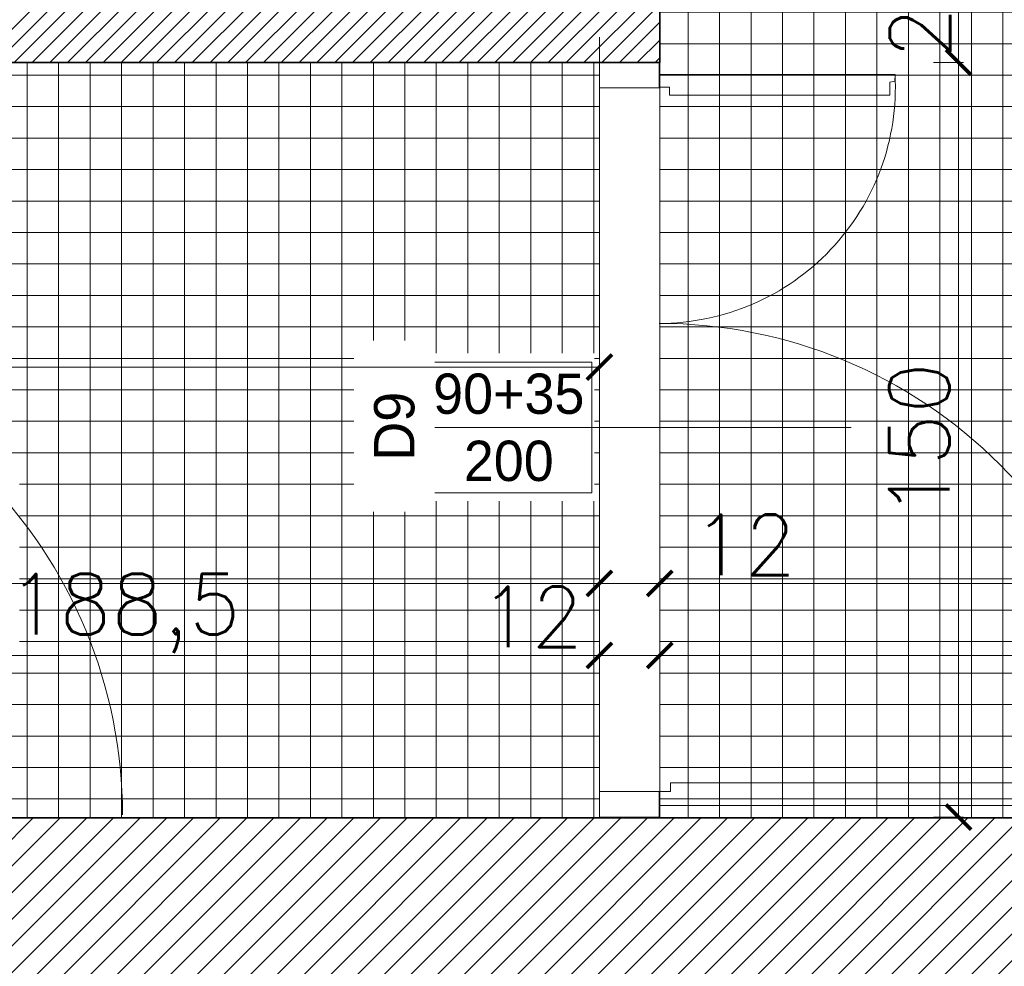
# Model space of a CAD drawing. Header units: millimetres. Extents: x -587 to 33545, y -26688 to 22494.
# Tile 170 of 256: x 10967 to 11163, y 10379 to 10567. Entities that reach past the tile are written whole.
import ezdxf
from ezdxf.lldxf.tags import DXFTag

# ---------------------------------------------------------------- set-up
doc = ezdxf.new("R2010")
doc.units = ezdxf.units.MM
doc.header["$MEASUREMENT"] = 0
for name, color, linetype, lineweight in [('A_istniejące ściany', 7, 'Continuous', 35), ('A_l.przerywana', 250, 'ICAD_ISO03W100', 9), ('A_opisy', 166, 'Continuous', 15), ('A_projektowane sciany', 5, 'Continuous', 35), ('A_ściany projektowane', 5, 'Continuous', 35), ('l.przerywana', 104, 'ICAD_ISO03W100', 5), ('l.wypełnien', 253, 'Continuous', 5), ('Nowe_820-G Rysunki Obrazki_Nr_pióra__23', 7, 'Continuous', 15), ('wymiarowanie', 176, 'Continuous', 9)]:
    doc.layers.add(name, color=color, linetype=linetype, lineweight=lineweight)
doc.layers.add('stolarka', color=1, linetype='Continuous')
doc.styles.add('styl2', font='simplex.shx')
tags = doc.linetypes.add('ICAD_ISO03W100', pattern=[30, 12, -18]).pattern_tags.tags
tags[6:7] = [DXFTag(74, 4), DXFTag(75, 0), DXFTag(340, '0'), DXFTag(46, 1.0), DXFTag(50, 0.0), DXFTag(44, 0.0), DXFTag(45, 0.0)]
tags[4:5] = [DXFTag(74, 4), DXFTag(75, 0), DXFTag(340, '0'), DXFTag(46, 1.0), DXFTag(50, 0.0), DXFTag(44, 0.0), DXFTag(45, 0.0)]
doc.dimstyles.new('Skala 1-50', dxfattribs={"dimtxt": 12, "dimasz": 5, "dimexe": 1, "dimexo": 1, "dimgap": 1.5, "dimtad": 1, "dimdec": 1, "dimrnd": 0.5, "dimtxsty": 'styl2', "dimblk": 'ARCHTICK', "dimcen": 5, "dimadec": 0, "dimazin": 0, "dimtfac": 1, "dimtdec": 1, "dimtmove": 1, "dimatfit": 3, "dimldrblk": 'ARCHTICK', "dimfxl": 5, "dimfxlon": 1, "dimlwd": -1, "dimlwe": -1, "dimarcsym": 0})
pattern_1 = [(90, (0, 6.0705), (-6.25, 4e-16), []), (180, (0, 6.0705), (-8e-16, -6.25), [])]

# ---------------------------------------------------------------- blocks, each defined once
blk = doc.blocks.new('_ArchTick')
at = {"color": 0, "linetype": 'ByBlock', "const_width": 0.15}
blk.add_lwpolyline([(-0.5, -0.5), (0.5, 0.5)], dxfattribs=at)
blk = doc.blocks.new('*D5850')
at = {"layer": 'Defpoints', "color": 0}
for p in [(11082.39, 10478.89), (9748.23, 10476.62), (11082.39, 10455.14)]:
    blk.add_point(p, dxfattribs=at)
at = {"layer": 'wymiarowanie', "color": 0}
for p, q in [((9748.23, 10460.14), (9748.23, 10454.14)), ((11082.39, 10460.14), (11082.39, 10454.14)), ((9748.23, 10455.14), (11082.39, 10455.14))]:
    blk.add_line(p, q, dxfattribs=at)
at = {"layer": 'wymiarowanie', "color": 0, "xscale": 5, "yscale": 5, "zscale": 5, "rotation": 180}
blk.add_blockref('_ArchTick', (9748.23, 10455.14), dxfattribs=at)
at = {"layer": 'wymiarowanie', "color": 0, "xscale": 5, "yscale": 5, "zscale": 5}
blk.add_blockref('_ArchTick', (11082.39, 10455.14), dxfattribs=at)
at = {"layer": 'wymiarowanie', "color": 0, "insert": (10365.34, 10462.53), "char_height": 12, "attachment_point": 5, "style": 'styl2'}
blk.add_mtext('1334', dxfattribs=at)
blk = doc.blocks.new('*D5851')
at = {"layer": 'Defpoints', "color": 0}
for p in [(11082.39, 10478.89), (11094.39, 10478.82), (11094.39, 10455.14)]:
    blk.add_point(p, dxfattribs=at)
at = {"layer": 'wymiarowanie', "color": 0}
for p, q in [((11082.39, 10460.14), (11082.39, 10454.14)), ((11094.39, 10460.14), (11094.39, 10454.14)), ((11082.39, 10455.14), (11094.39, 10455.14)), ((11094.39, 10455.14), (11120.45, 10455.14))]:
    blk.add_line(p, q, dxfattribs=at)
at = {"layer": 'wymiarowanie', "color": 0, "xscale": 5, "yscale": 5, "zscale": 5, "rotation": 180}
blk.add_blockref('_ArchTick', (11082.39, 10455.14), dxfattribs=at)
at = {"layer": 'wymiarowanie', "color": 0, "xscale": 5, "yscale": 5, "zscale": 5}
blk.add_blockref('_ArchTick', (11094.39, 10455.14), dxfattribs=at)
at = {"layer": 'wymiarowanie', "color": 0, "insert": (11111.18, 10462.79), "char_height": 12, "attachment_point": 5, "style": 'styl2'}
blk.add_mtext('12', dxfattribs=at)
blk = doc.blocks.new('*D5852')
at = {"layer": 'Defpoints', "color": 0}
for p in [(11401.42, 10484.93), (11094.39, 10478.82), (11401.42, 10455.14)]:
    blk.add_point(p, dxfattribs=at)
at = {"layer": 'wymiarowanie', "color": 0}
for p, q in [((11094.39, 10460.14), (11094.39, 10454.14)), ((11401.42, 10460.14), (11401.42, 10454.14)), ((11094.39, 10455.14), (11401.42, 10455.14))]:
    blk.add_line(p, q, dxfattribs=at)
at = {"layer": 'wymiarowanie', "color": 0, "xscale": 5, "yscale": 5, "zscale": 5, "rotation": 180}
blk.add_blockref('_ArchTick', (11094.39, 10455.14), dxfattribs=at)
at = {"layer": 'wymiarowanie', "color": 0, "xscale": 5, "yscale": 5, "zscale": 5}
blk.add_blockref('_ArchTick', (11401.42, 10455.14), dxfattribs=at)
at = {"layer": 'wymiarowanie', "color": 0, "insert": (11247.9, 10462.94), "char_height": 12, "attachment_point": 5, "style": 'styl2'}
blk.add_mtext('307', dxfattribs=at)
blk = doc.blocks.new('*D6033')
at = {"layer": 'Defpoints', "color": 0}
for p in [(10646.19, 10541.53), (11082.39, 10535.59), (11082.39, 10498.08)]:
    blk.add_point(p, dxfattribs=at)
at = {"layer": 'wymiarowanie', "color": 0}
for p, q in [((10646.19, 10503.08), (10646.19, 10497.08)), ((11082.39, 10503.08), (11082.39, 10497.08)), ((10646.19, 10498.08), (11082.39, 10498.08))]:
    blk.add_line(p, q, dxfattribs=at)
at = {"layer": 'wymiarowanie', "color": 0, "xscale": 5, "yscale": 5, "zscale": 5, "rotation": 180}
blk.add_blockref('_ArchTick', (10646.19, 10498.08), dxfattribs=at)
at = {"layer": 'wymiarowanie', "color": 0, "xscale": 5, "yscale": 5, "zscale": 5}
blk.add_blockref('_ArchTick', (11082.39, 10498.08), dxfattribs=at)
at = {"layer": 'wymiarowanie', "color": 0, "insert": (10927.51, 10505.88), "char_height": 12, "attachment_point": 5, "style": 'styl2'}
blk.add_mtext('436', dxfattribs=at)
blk = doc.blocks.new('*D6060')
at = {"layer": 'Defpoints', "color": 0}
for p in [(11082.39, 10440.84), (11082.39, 10431.64), (10893.66, 10408.59)]:
    blk.add_point(p, dxfattribs=at)
at = {"layer": 'wymiarowanie', "color": 0}
for p, q in [((10893.66, 10435.84), (10893.66, 10441.84)), ((11082.39, 10435.84), (11082.39, 10441.84)), ((10893.66, 10440.84), (11082.39, 10440.84))]:
    blk.add_line(p, q, dxfattribs=at)
at = {"layer": 'wymiarowanie', "color": 0, "xscale": 5, "yscale": 5, "zscale": 5, "rotation": 180}
blk.add_blockref('_ArchTick', (10893.66, 10440.84), dxfattribs=at)
at = {"layer": 'wymiarowanie', "color": 0, "xscale": 5, "yscale": 5, "zscale": 5}
blk.add_blockref('_ArchTick', (11082.39, 10440.84), dxfattribs=at)
at = {"layer": 'wymiarowanie', "color": 0, "insert": (10988.02, 10449.19), "char_height": 12, "attachment_point": 5, "style": 'styl2'}
blk.add_mtext('188,5', dxfattribs=at)
blk = doc.blocks.new('*D6061')
at = {"layer": 'Defpoints', "color": 0}
for p in [(11094.39, 10440.84), (11082.39, 10431.64), (11094.39, 10427.71)]:
    blk.add_point(p, dxfattribs=at)
at = {"layer": 'wymiarowanie', "color": 0}
for p, q in [((11082.39, 10435.84), (11082.39, 10441.84)), ((11094.39, 10435.84), (11094.39, 10441.84)), ((11082.39, 10440.84), (11094.39, 10440.84))]:
    blk.add_line(p, q, dxfattribs=at)
at = {"layer": 'wymiarowanie', "color": 0, "xscale": 5, "yscale": 5, "zscale": 5, "rotation": 180}
blk.add_blockref('_ArchTick', (11082.39, 10440.84), dxfattribs=at)
at = {"layer": 'wymiarowanie', "color": 0, "xscale": 5, "yscale": 5, "zscale": 5}
blk.add_blockref('_ArchTick', (11094.39, 10440.84), dxfattribs=at)
at = {"layer": 'wymiarowanie', "color": 0, "insert": (11068.87, 10448.49), "char_height": 12, "attachment_point": 5, "style": 'styl2'}
blk.add_mtext('12', dxfattribs=at)
blk = doc.blocks.new('*D6062')
at = {"layer": 'Defpoints', "color": 0}
for p in [(11291.35, 10440.84), (11094.39, 10427.71), (11291.35, 10408.59)]:
    blk.add_point(p, dxfattribs=at)
at = {"layer": 'wymiarowanie', "color": 0}
for p, q in [((11094.39, 10435.84), (11094.39, 10441.84)), ((11291.35, 10435.84), (11291.35, 10441.84)), ((11094.39, 10440.84), (11291.35, 10440.84))]:
    blk.add_line(p, q, dxfattribs=at)
at = {"layer": 'wymiarowanie', "color": 0, "xscale": 5, "yscale": 5, "zscale": 5, "rotation": 180}
blk.add_blockref('_ArchTick', (11094.39, 10440.84), dxfattribs=at)
at = {"layer": 'wymiarowanie', "color": 0, "xscale": 5, "yscale": 5, "zscale": 5}
blk.add_blockref('_ArchTick', (11291.35, 10440.84), dxfattribs=at)
at = {"layer": 'wymiarowanie', "color": 0, "insert": (11192.87, 10448.64), "char_height": 12, "attachment_point": 5, "style": 'styl2'}
blk.add_mtext('197', dxfattribs=at)
blk = doc.blocks.new('*D6267')
at = {"layer": 'Defpoints', "color": 0}
for p in [(11094.39, 10558.59), (11153.71, 10558.59), (11094.24, 10408.71)]:
    blk.add_point(p, dxfattribs=at)
at = {"layer": 'wymiarowanie', "color": 0}
for p, q in [((11148.71, 10558.59), (11154.71, 10558.59)), ((11153.71, 10408.71), (11153.71, 10558.59)), ((11148.71, 10408.71), (11154.71, 10408.71))]:
    blk.add_line(p, q, dxfattribs=at)
at = {"layer": 'wymiarowanie', "color": 0, "xscale": 5, "yscale": 5, "zscale": 5}
for p, rotation in [((11153.71, 10558.59), 90), ((11153.71, 10408.71), 270)]:
    blk.add_blockref('_ArchTick', p, dxfattribs=dict(at, rotation=rotation))
at = {"layer": 'wymiarowanie', "color": 0, "insert": (11145.91, 10483.65), "char_height": 12, "attachment_point": 5, "rotation": 90, "style": 'styl2'}
blk.add_mtext('150', dxfattribs=at)
blk = doc.blocks.new('*D6268')
at = {"layer": 'Defpoints', "color": 0}
for p in [(11094.39, 10580.59), (11153.71, 10580.59), (11094.39, 10558.59)]:
    blk.add_point(p, dxfattribs=at)
at = {"layer": 'wymiarowanie', "color": 0}
for p, q in [((11148.71, 10580.59), (11154.71, 10580.59)), ((11153.71, 10558.59), (11153.71, 10580.59)), ((11148.71, 10558.59), (11154.71, 10558.59))]:
    blk.add_line(p, q, dxfattribs=at)
at = {"layer": 'wymiarowanie', "color": 0, "xscale": 5, "yscale": 5, "zscale": 5}
for p, rotation in [((11153.71, 10580.59), 90), ((11153.71, 10558.59), 270)]:
    blk.add_blockref('_ArchTick', p, dxfattribs=dict(at, rotation=rotation))
at = {"layer": 'wymiarowanie', "color": 0, "insert": (11146.06, 10569.59), "char_height": 12, "attachment_point": 5, "rotation": 90, "style": 'styl2'}
blk.add_mtext('22', dxfattribs=at)

msp = doc.modelspace()

# ---------------------------------------------------------------- hatches: boundary and pattern name
at = {"layer": 'l.wypełnien'}
h = msp.add_hatch(dxfattribs=at)
h.set_pattern_fill('ANSI37', color=254, scale=50, angle=45, style=0)
h.set_pattern_definition(pattern_1)
h.paths.add_polyline_path([(11094.39, 10798.06), (11401.42, 10798.06), (11401.42, 10408.59), (11094.39, 10408.59)])
h.paths.add_polyline_path([(11175.12, 10581.01), (11339.86, 10581.01), (11339.86, 10601.28), (11175.12, 10601.28)], flags=16)
h.paths.add_polyline_path([(11175.12, 10560.73), (11339.86, 10560.73), (11339.86, 10581.01), (11175.12, 10581.01)], flags=16)
h.paths.add_polyline_path([(11258.28, 10634.55), (11175.12, 10634.55), (11175.12, 10601.28), (11258.28, 10601.28)], flags=16)
h.paths.add_polyline_path([(11590.93, 10840.39), (11169.43, 10840.39), (11169.43, 11000.39), (11590.93, 11000.39)])
h.paths.add_polyline_path([(11340.41, 10876.03), (11505.14, 10876.03), (11505.14, 10896.31), (11340.41, 10896.31)], flags=16)
h.paths.add_polyline_path([(11340.41, 10896.31), (11505.14, 10896.31), (11505.14, 10916.58), (11340.41, 10916.58)], flags=16)
h.paths.add_polyline_path([(11423.57, 10949.85), (11340.41, 10949.85), (11340.41, 10916.58), (11423.57, 10916.58)], flags=16)
h.paths.add_polyline_path([(11559.93, 10942.39), (11546.93, 10942.39), (11546.93, 10916.39), (11559.93, 10916.39)], flags=16)
h.paths.add_polyline_path([(11585.93, 10929.39), (11559.93, 10929.39), (11559.93, 10916.39), (11585.93, 10916.39)], flags=16)
h.paths.add_polyline_path([(11585.93, 10942.39), (11559.93, 10942.39), (11559.93, 10929.39), (11585.93, 10929.39)], flags=16)
h.paths.add_polyline_path([(11191.45, 10840.39), (11391.26, 10840.39), (11391.26, 10798.06), (11191.45, 10798.06)])
h = msp.add_hatch(dxfattribs=at)
h.set_pattern_fill('ANSI31', color=5, scale=20, style=0)
h.set_pattern_definition([(45, (0, 6.0705), (-1.76776695, 1.76776695), [])])
h.paths.add_polyline_path([(10646.19, 10558.59), (10646.19, 10570.59), (10842.47, 10570.59), (10842.47, 10580.59), (10854.47, 10580.59), (10854.47, 10570.59), (11082.39, 10570.59), (11082.53, 10580.65), (11094.39, 10580.65), (11094.39, 10558.59), (10854.92, 10558.59)])
h.paths.add_polyline_path([(10842.47, 10682.59), (10854.47, 10682.59), (10854.47, 10798.06), (10842.47, 10798.06)])
h.paths.add_polyline_path([(10670.47, 10703.06), (10682.47, 10703.06), (10682.47, 10798.06), (10670.47, 10798.06)])
h.paths.add_polyline_path([(11082.39, 10735.53), (11094.39, 10735.53), (11094.39, 10798.06), (11082.39, 10798.06)])
h = msp.add_hatch(dxfattribs=at)
h.set_pattern_fill('ANSI37', color=254, scale=50, angle=45, style=0)
h.set_pattern_definition(pattern_1)
h.paths.add_polyline_path([(11082.39, 10408.71), (9748.23, 10408.71), (9748.23, 10558.59), (11082.39, 10558.59)])
h.paths.add_polyline_path([(10967.23, 10460.22), (10802.49, 10460.22), (10802.49, 10439.95), (10967.23, 10439.95)], flags=16)
h.paths.add_polyline_path([(10967.23, 10480.5), (10885.65, 10480.5), (10802.49, 10480.5), (10802.49, 10460.22), (10967.23, 10460.22)], flags=16)
h.paths.add_polyline_path([(10552.67, 10506.2), (10471.1, 10506.2), (10387.94, 10506.2), (10387.94, 10485.93), (10552.67, 10485.93)], flags=16)
h.paths.add_polyline_path([(10552.67, 10485.93), (10387.94, 10485.93), (10387.94, 10465.65), (10552.67, 10465.65)], flags=16)
h.paths.add_polyline_path([(10885.65, 10513.76), (10802.49, 10513.76), (10802.49, 10480.5), (10885.65, 10480.5)], flags=16)
h.paths.add_polyline_path([(10471.1, 10539.47), (10387.94, 10539.47), (10387.94, 10506.2), (10471.1, 10506.2)], flags=16)
h.paths.add_polyline_path([(10137.67, 10524.15, 0.414214), (10130.59, 10524.15), (10116.45, 10510, 0.414214), (10116.45, 10502.93), (10130.59, 10488.79, 0.414214), (10137.67, 10488.79), (10151.81, 10502.93, 0.414214), (10151.81, 10510)], flags=16)
h.paths.add_polyline_path([(10330.53, 10472.91, 0.414214), (10323.46, 10472.91), (10309.32, 10458.77, 0.414214), (10309.32, 10451.7), (10323.46, 10437.56, 0.414214), (10330.53, 10437.56), (10344.68, 10451.7, 0.414214), (10344.68, 10458.77)], flags=16)
h.paths.add_polyline_path([(11080.91, 10486.09), (11047.58, 10486.09), (11047.58, 10473.09), (11080.91, 10473.09)], flags=16)
h.paths.add_polyline_path([(11080.91, 10499.09), (11047.58, 10499.09), (11047.58, 10486.09), (11080.91, 10486.09)], flags=16)
h.paths.add_polyline_path([(9951.23, 10551.89), (9938.23, 10551.89), (9938.23, 10525.89), (9951.23, 10525.89)], flags=16)
h.paths.add_polyline_path([(9964.23, 10551.89), (9951.23, 10551.89), (9951.23, 10525.89), (9964.23, 10525.89)], flags=16)
h.paths.add_polyline_path([(10608.19, 10551.89), (10595.19, 10551.89), (10595.19, 10525.89), (10608.19, 10525.89)], flags=16)
h.paths.add_polyline_path([(11047.58, 10499.09), (11034.58, 10499.09), (11034.58, 10473.09), (11047.58, 10473.09), (11047.58, 10486.09)], flags=16)
h.paths.add_polyline_path([(9964.23, 10525.89), (9951.23, 10525.89), (9938.23, 10525.89), (9938.23, 10512.89), (9964.23, 10512.89)], flags=16)
h.paths.add_polyline_path([(10608.19, 10525.89), (10595.19, 10525.89), (10582.19, 10525.89), (10582.19, 10512.89), (10608.19, 10512.89)], flags=16)
h.paths.add_polyline_path([(10595.19, 10551.89), (10582.19, 10551.89), (10582.19, 10525.89), (10595.19, 10525.89)], flags=16)
h = msp.add_hatch(dxfattribs=at)
h.set_pattern_fill('ANSI31', color=256, scale=30, style=0)
h.set_pattern_definition([(45, (0, 6.0705), (-2.6516504, 2.6516504), [])])
h.paths.add_polyline_path([(10913.66, 10408.59), (10997.39, 10408.59), (11117.42, 10408.59), (11176.61, 10408.59), (11176.61, 10407.53), (11164.43, 10407.53), (11164.43, 10405.21), (11180.1, 10405.21), (11180.1, 10408.59), (11291.35, 10408.59), (11291.35, 10365.41), (11212.91, 10365.41), (11212.91, 10287.41), (11174.51, 10287.41), (11174.51, 10365.41), (11117.42, 10365.41), (10913.66, 10365.41)])
h.paths.add_polyline_path([(11186.51, 10332.41), (11186.51, 10353.41), (11200.91, 10353.41), (11200.91, 10332.41)], flags=16)
h.paths.add_polyline_path([(11186.51, 10332.41), (11186.51, 10353.41), (11200.91, 10353.41), (11200.91, 10332.41)], flags=0)
h.paths.add_polyline_path([(11186.51, 10299.41), (11186.51, 10320.41), (11200.91, 10320.41), (11200.91, 10299.41)], flags=16)
h.paths.add_polyline_path([(11186.51, 10299.41), (11186.51, 10320.41), (11200.91, 10320.41), (11200.91, 10299.41)], flags=0)
h.paths.add_polyline_path([(11234.13, 9745.65), (11234.13, 9788.83), (11199.91, 9788.83), (11199.91, 9818.83), (11174.51, 9818.83), (11174.51, 9788.83), (11128.02, 9788.83), (11128.02, 9745.65)])
h.paths.add_polyline_path([(10477.77, 9788.83), (10504.8, 9788.83), (10504.8, 9768.83), (10529.35, 9769.06), (10529.35, 9788.83), (10587.7, 9788.83), (10587.7, 9745.65), (10477.77, 9745.65)])
h.paths.add_polyline_path([(10783.28, 9745.65), (10783.28, 9788.83), (10737.7, 9788.83), (10737.7, 9745.65)])
h.paths.add_polyline_path([(10978.02, 9745.65), (10978.02, 9788.83), (10933.28, 9788.83), (10933.28, 9745.65)])
h.paths.add_polyline_path([(10769.66, 10365.41), (10771.66, 10365.41), (10771.66, 10408.59), (10736.26, 10408.59), (10736.26, 10365.41)])
h.paths.add_polyline_path([(10457.77, 9745.65), (10457.77, 9788.83), (10477.77, 9788.83), (10477.77, 9745.65), (10470.93, 9745.65)])
h.paths.add_polyline_path([(10771.66, 10365.41), (10771.66, 10408.59), (10791.66, 10408.59), (10791.66, 10365.41)])
h.paths.add_polyline_path([(10913.66, 10365.41), (10913.66, 10408.59), (10893.66, 10408.59), (10893.66, 10365.41)])
h.paths.add_polyline_path([(10504.8, 9768.83), (10504.8, 9788.83), (10529.35, 9788.83), (10529.35, 9769.06)])

# ---------------------------------------------------------------- linework, layer by layer
at = {"layer": 'A_istniejące ściany', "color": 7}
for points in [[(10997.39, 10408.59), (10893.66, 10408.59)], [(11117.42, 10408.59), (10995.87, 10408.59)], [(11291.35, 10408.59), (11117.42, 10408.59)]]:
    msp.add_lwpolyline(points, dxfattribs=at)
at = {"layer": 'A_l.przerywana', "color": 5, "ltscale": 0.3}
for p, q in [((11082.39, 10563.59), (11082.39, 10408.59)), ((11094.39, 10563.59), (11094.39, 10408.59))]:
    msp.add_line(p, q, dxfattribs=at)
at = {"layer": 'A_projektowane sciany', "color": 5}
msp.add_lwpolyline([(11094.39, 10558.59), (10854.47, 10558.59)], dxfattribs=at)
at = {"layer": 'A_ściany projektowane', "color": 5}
for p, q in [((11094.39, 10580.65), (11094.39, 10558.59)), ((11094.39, 10558.59), (11082.39, 10558.59)), ((11094.39, 10408.65), (11082.39, 10408.65))]:
    msp.add_line(p, q, dxfattribs=at)
at = {"layer": 'l.przerywana', "color": 5, "ltscale": 0.3}
msp.add_arc((11094.24, 10553.7), 46.93, 270.0007, 3.0821, dxfattribs=at)
at = {"layer": 'Nowe_820-G Rysunki Obrazki_Nr_pióra__23', "color": 5, "linetype": 'Continuous', "lineweight": 15}
for points in [[(11082.39, 10553.57), (11082.39, 10558.65)], [(11094.24, 10558.65), (11094.24, 10553.57)], [(11094.24, 10553.57), (11082.39, 10553.57)], [(11086.62, 10553.57), (11089.16, 10553.57)], [(11082.39, 10413.79), (11094.24, 10413.79)], [(11089.16, 10413.79), (11086.62, 10413.79)], [(11094.24, 10413.79), (11094.24, 10408.71)], [(11094.24, 10408.71), (11082.39, 10408.71)], [(11094.24, 10408.71), (11082.39, 10408.71)]]:
    msp.add_lwpolyline(points, dxfattribs=at)
at = {"layer": 'stolarka', "color": 5, "lineweight": 9}
for points in [[(11094.24, 10553.7), (11094.24, 10556.23), (11141.1, 10556.23), (11141.09, 10554.87), (11140.05, 10554.7), (11140.05, 10552.13), (11096.33, 10552.13), (11096.33, 10553.7), (11094.24, 10553.7)], [(11094.24, 10413.79), (11094.24, 10411.01), (11190.01, 10411.01), (11190, 10412.51), (11188.85, 10412.69), (11188.85, 10415.53), (11096.54, 10415.53), (11096.54, 10413.79), (11094.24, 10413.79)]]:
    msp.add_lwpolyline(points, dxfattribs=at)
at = {"layer": 'stolarka', "color": 5, "linetype": 'ICAD_ISO03W100', "lineweight": 13, "ltscale": 0.3}
msp.add_arc((11094.24, 10411.01), 95.77, 359.9469, 89.9997, dxfattribs=at)
at = {"layer": 'stolarka', "color": 7, "linetype": 'ICAD_ISO03W100', "lineweight": 13, "ltscale": 0.3}
msp.add_arc((10891.91, 10409.17), 95.77, 0.0003, 90.0531, dxfattribs=at)

# ---------------------------------------------------------------- dimensions: what is measured, and where the dimension line sits
at = {"layer": 'wymiarowanie'}
for base, p1, p2, picture, middle in [((11153.71, 10580.59), (11094.39, 10558.59), (11094.39, 10580.59), '*D6268', (11146.06, 10569.59)), ((11153.71, 10558.59), (11094.24, 10408.71), (11094.39, 10558.59), '*D6267', (11145.91, 10483.65))]:
    dim = msp.add_linear_dim(base=base, p1=p1, p2=p2, angle=90, dimstyle='Skala 1-50', dxfattribs=at)
    dim.commit()
    dim.dimension.update_dxf_attribs({"geometry": picture, "text_midpoint": middle})
for base, p1, p2, picture, middle in [((11401.42, 10455.14), (11094.39, 10478.82), (11401.42, 10484.93), '*D5852', (11247.9, 10462.94)), ((11082.39, 10440.84), (10893.66, 10408.59), (11082.39, 10431.64), '*D6060', (10988.02, 10449.19)), ((11291.35, 10440.84), (11094.39, 10427.71), (11291.35, 10408.59), '*D6062', (11192.87, 10448.64))]:
    dim = msp.add_linear_dim(base=base, p1=p1, p2=p2, dimstyle='Skala 1-50', dxfattribs=at)
    dim.commit()
    dim.dimension.update_dxf_attribs({"geometry": picture, "text_midpoint": middle})
dim = msp.add_linear_dim(base=(11094.39, 10440.84), p1=(11082.39, 10431.64), p2=(11094.39, 10427.71), dimstyle='Skala 1-50', dxfattribs=at)
dim.commit()
dim.dimension.update_dxf_attribs({"geometry": '*D6061', "text_midpoint": (11068.87, 10440.84), "dimtype": 160})

# ---------------------------------------------------------------- next in the draw order: texts
at = {"layer": 'A_opisy', "ltscale": 0.3, "insert": (11064.39, 10486.09), "char_height": 8, "width": 26, "attachment_point": 5, "bg_fill": 2}
msp.add_mtext('\\pxqc;{\\fCentury Gothic|b0|i0|c238|p0;90+35\\P200}', dxfattribs=at)

# ---------------------------------------------------------------- next in the draw order: linework, layer by layer
at = {"layer": 'A_opisy'}
msp.add_line((11132.39, 10486.09), (11077.39, 10486.09), dxfattribs=at)
at = {"layer": 'A_opisy', "lineweight": 30, "ltscale": 0.3}
msp.add_lwpolyline([(11034.58, 10473.09), (11034.58, 10499.09), (11047.58, 10499.09), (11047.58, 10473.09)], close=True, dxfattribs=at)
at = {"layer": 'A_opisy', "ltscale": 0.3}
for points in [[(11047.58, 10499.09), (11080.91, 10499.09), (11080.91, 10486.09), (11047.58, 10486.09)], [(11047.58, 10486.09), (11080.91, 10486.09), (11080.91, 10473.09), (11047.58, 10473.09)]]:
    msp.add_lwpolyline(points, close=True, dxfattribs=at)

# ---------------------------------------------------------------- next in the draw order: dimensions: what is measured, and where the dimension line sits
at = {"layer": 'wymiarowanie'}
for base, p1, p2, picture, middle in [((11082.39, 10455.14), (9748.23, 10476.62), (11082.39, 10478.89), '*D5850', (10365.34, 10454.73)), ((11094.39, 10455.14), (11082.39, 10478.89), (11094.39, 10478.82), '*D5851', (11111.18, 10455.14))]:
    dim = msp.add_linear_dim(base=base, p1=p1, p2=p2, dimstyle='Skala 1-50', dxfattribs=at)
    dim.commit()
    dim.dimension.update_dxf_attribs({"geometry": picture, "text_midpoint": middle, "dimtype": 160})

# ---------------------------------------------------------------- next in the draw order: texts
at = {"layer": 'A_opisy', "ltscale": 0.3, "insert": (11041.7, 10486.35), "char_height": 8, "width": 26, "attachment_point": 5, "rotation": 90, "bg_fill": 2}
msp.add_mtext('\\pxqc;{\\fCentury Gothic|b0|i0|c238|p0;D9}', dxfattribs=at)

# ---------------------------------------------------------------- next in the draw order: dimensions: what is measured, and where the dimension line sits
at = {"layer": 'wymiarowanie'}
dim = msp.add_linear_dim(base=(11082.39, 10498.08), p1=(10646.19, 10541.53), p2=(11082.39, 10535.59), dimstyle='Skala 1-50', dxfattribs=at)
dim.commit()
dim.dimension.update_dxf_attribs({"geometry": '*D6033', "text_midpoint": (10927.51, 10498.08), "dimtype": 160})

doc.saveas('drawing.dxf')
